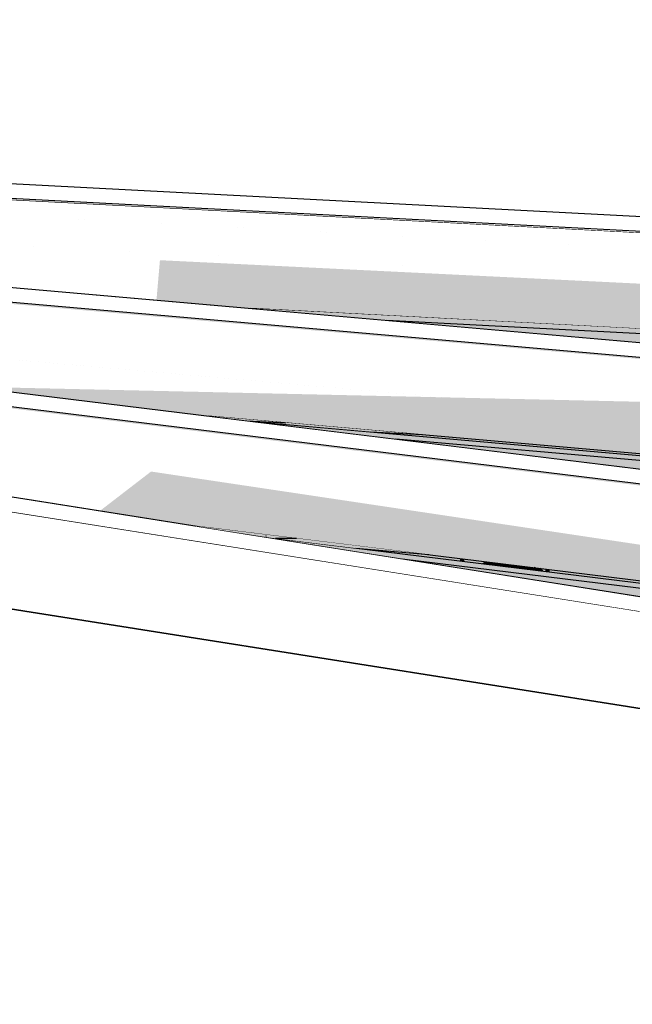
# Model space of a CAD drawing. Header units: millimetres. Extents: x -1815455 to -1797936, y -2993 to 6528.
# Tile 31 of 33: x -1805418 to -1804162, y 4106 to 6124. Entities that reach past the tile are written whole.
import ezdxf

# ---------------------------------------------------------------- set-up
doc = ezdxf.new("R2010")
doc.units = ezdxf.units.MM
doc.header["$MEASUREMENT"] = 0
doc.linetypes.add('Wipeout_Contour', pattern=[1000, 0, -1000])
for name, color, linetype in [('2 - ČÁRA HLAVNÍ.2D', 7, 'Continuous'), ('3 - SVĚTLA.3D', 7, 'Continuous'), ('4 - PRVKY KLEMPÍŘSKÉ.3D', 7, 'Continuous'), ('4 - PRVKY ZÁMEČNICKÉ.3D', 7, 'Continuous'), ('4 - STŘEŠNÍ KRYTINA.3D', 7, 'Continuous'), ('Nové_4 - ZDIVO - STĚNY NENOSNÉ.3D', 7, 'Continuous'), ('Výplně - Povrchové', 7, 'Continuous'), ('Výplně – Řezové', 7, 'Continuous')]:
    doc.layers.add(name, color=color, linetype=linetype)

# ---------------------------------------------------------------- blocks, each defined once
blk = doc.blocks.new('Řez_9', base_point=(-1118812.4, 0))
at = {"color": 254, "linetype": 'Wipeout_Contour', "lineweight": 0, "ltscale": 7226991.559848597}
blk.add_wipeout([(-1803379.4, 5647.6), (-1810567.7, 6024.3), (-1809625.8, 5941.9), (-1803381.1, 5614.7)], dxfattribs=at).dxf.layer = 'Výplně - Povrchové'
at = {"color": 254, "linetype": 'Wipeout_Contour', "lineweight": 0, "ltscale": 7221946.49431219}
blk.add_wipeout([(-1803384.3, 5554.7), (-1807913.1, 5792.1), (-1807228, 5732.2), (-1803385.5, 5530.8)], dxfattribs=at).dxf.layer = 'Výplně - Povrchové'
at = {"color": 254, "linetype": 'Wipeout_Contour', "lineweight": 0, "ltscale": 7224340.89911688}
blk.add_wipeout([(-1809625.8, 5941.9), (-1807913.1, 5792.1), (-1803384.3, 5554.7), (-1803381.1, 5614.7)], dxfattribs=at).dxf.layer = 'Výplně - Povrchové'
at = {"color": 254, "linetype": 'Wipeout_Contour', "lineweight": 0, "ltscale": 7218982.602342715}
blk.add_wipeout([(-1807228, 5732.2), (-1804944.4, 5532.4), (-1803389.7, 5450.9), (-1803385.5, 5530.8)], dxfattribs=at).dxf.layer = 'Výplně - Povrchové'
at = {"layer": '4 - STŘEŠNÍ KRYTINA.3D', "linetype": 'Continuous', "lineweight": 0, "true_color": 0x000000}
for points in [[(-1803379.4, 5647.6), (-1810567.7, 6024.3), (-1810537.9, 6021.7), (-1803379.5, 5646.6)], [(-1809626, 5941.9), (-1809625.8, 5941.9), (-1803381.1, 5614.7)], [(-1809625.8, 5941.9), (-1809625.7, 5941.9), (-1803381.1, 5614.7), (-1803384.3, 5554.7), (-1803381.1, 5614.7)], [(-1803384.3, 5554.7), (-1807913.1, 5792.1), (-1807913, 5792.1), (-1803384.3, 5554.7), (-1803385.5, 5530.8)], [(-1803389.7, 5450.9), (-1804944.5, 5532.4), (-1804944.4, 5532.4)]]:
    blk.add_hatch(color=18, dxfattribs=at).paths.add_polyline_path(points)
at = {"layer": '4 - STŘEŠNÍ KRYTINA.3D', "color": 181, "linetype": 'Continuous', "lineweight": 30, "true_color": 0x9e3eff}
for p, q in [((-1810567.8, 6024.3), (-1803379.4, 5647.6)), ((-1804944.4, 5532.4), (-1803495.5, 5456.4))]:
    blk.add_line(p, q, dxfattribs=at)
blk = doc.blocks.new('Řez_11', base_point=(-1118812.4, 0))
at = {"color": 254, "linetype": 'Wipeout_Contour', "lineweight": 0, "ltscale": 10843999.04813605}
blk.add_wipeout([(-1810636.9, 6000.3), (-1810634, 5999.9), (-1803383.6, 5365.6), (-1803383.7, 5365.7), (-1805929.4, 5588.4), (-1809977.5, 5942.6)], dxfattribs=at).dxf.layer = 'Výplně - Povrchové'
at = {"color": 254, "linetype": 'Wipeout_Contour', "lineweight": 0, "ltscale": 9030523.401245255}
blk.add_wipeout([(-1810634, 5999.9), (-1809695.5, 5884.7), (-1803384.5, 5332.5), (-1803381.8, 5362.7), (-1803383.6, 5365.6)], dxfattribs=at).dxf.layer = 'Výplně - Povrchové'
at = {"color": 254, "linetype": 'Wipeout_Contour', "lineweight": 0, "ltscale": 9025952.0111882}
blk.add_wipeout([(-1807989.1, 5675.2), (-1807306.5, 5591.4), (-1803549, 5262.6), (-1803549.6, 5263.6), (-1803516.4, 5283.9)], dxfattribs=at).dxf.layer = 'Výplně - Povrchové'
at = {"color": 254, "linetype": 'Wipeout_Contour', "lineweight": 0, "ltscale": 14438421.85958028}
blk.add_wipeout([(-1803384.5, 5332.5), (-1809695.5, 5884.7), (-1807989.1, 5675.2), (-1803516.4, 5283.9), (-1803481.4, 5305.3), (-1803465.5, 5279.4), (-1803435.8, 5276.8), (-1803386.3, 5311)], dxfattribs=at).dxf.layer = 'Výplně - Povrchové'
at = {"color": 254, "linetype": 'Wipeout_Contour', "lineweight": 0, "ltscale": 7219416.155178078}
blk.add_wipeout([(-1803549, 5262.6), (-1807306.5, 5591.4), (-1805031.3, 5312), (-1803497.1, 5177.8)], dxfattribs=at).dxf.layer = 'Výplně - Povrchové'
at = {"layer": '4 - STŘEŠNÍ KRYTINA.3D', "linetype": 'Continuous', "lineweight": 0, "true_color": 0x000000}
for points in [[(-1810636.8, 6000.3), (-1810636.7, 6000.3), (-1803383.7, 5365.7), (-1803386, 5365.9)], [(-1810634.1, 5999.9), (-1810634, 5999.9), (-1803386, 5365.8)], [(-1810634, 5999.9), (-1810530.5, 5987.2), (-1803386.2, 5362.2), (-1803382.4, 5356), (-1803381.8, 5362.7), (-1803383.6, 5365.6)], [(-1803549, 5262.6), (-1807306.5, 5591.4), (-1807306.4, 5591.3)]]:
    blk.add_hatch(color=18, dxfattribs=at).paths.add_polyline_path(points)
at = {"layer": '4 - STŘEŠNÍ KRYTINA.3D', "color": 181, "linetype": 'Continuous', "lineweight": 30, "true_color": 0x9e3eff}
for p, q in [((-1810634, 5999.9), (-1803383.6, 5365.6)), ((-1805031.3, 5312), (-1803497.1, 5177.8))]:
    blk.add_line(p, q, dxfattribs=at)
blk = doc.blocks.new('Řez_13', base_point=(-1118812.4, 0))
at = {"color": 254, "linetype": 'Wipeout_Contour', "lineweight": 0, "ltscale": 7227135.1413695}
blk.add_wipeout([(-1810633.8, 5969.6), (-1809700.6, 5821.8), (-1803385.6, 5046.5), (-1803381.6, 5079.2)], dxfattribs=at).dxf.layer = 'Výplně - Povrchové'
at = {"color": 254, "linetype": 'Wipeout_Contour', "lineweight": 0, "ltscale": 7222145.176893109}
blk.add_wipeout([(-1808002.5, 5552.9), (-1807323.3, 5445.3), (-1803395.8, 4963.1), (-1803392.9, 4986.9)], dxfattribs=at).dxf.layer = 'Výplně - Povrchové'
at = {"color": 254, "linetype": 'Wipeout_Contour', "lineweight": 0, "ltscale": 7224513.735615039}
blk.add_wipeout([(-1803385.6, 5046.5), (-1809700.6, 5821.8), (-1808002.5, 5552.9), (-1803392.9, 4986.9)], dxfattribs=at).dxf.layer = 'Výplně - Povrchové'
at = {"color": 254, "linetype": 'Wipeout_Contour', "lineweight": 0, "ltscale": 7219213.337543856}
blk.add_wipeout([(-1807323.3, 5445.3), (-1805059.2, 5086.7), (-1803405.6, 4883.7), (-1803395.8, 4963.1)], dxfattribs=at).dxf.layer = 'Výplně - Povrchové'
at = {"layer": '4 - STŘEŠNÍ KRYTINA.3D', "linetype": 'Continuous', "lineweight": 0, "true_color": 0x000000}
blk.add_hatch(color=18, dxfattribs=at).paths.add_polyline_path([(-1810633.8, 5969.6), (-1810525.9, 5952.6), (-1803382, 5075.4), (-1803381.6, 5079.2)])
at = {"layer": '4 - STŘEŠNÍ KRYTINA.3D', "color": 181, "linetype": 'Continuous', "lineweight": 30, "true_color": 0x9e3eff}
blk.add_line((-1805059.2, 5086.7), (-1803496.3, 4894.8), dxfattribs=at)
blk = doc.blocks.new('Řez_15', base_point=(-1118812.4, 0))
at = {"color": 254, "linetype": 'Wipeout_Contour', "lineweight": 0, "ltscale": 10853110.90657344}
blk.add_wipeout([(-1811592.8, 6091.2), (-1811596.1, 6070.3), (-1811592.8, 6078.5), (-1811508.5, 6044.4), (-1803386.7, 4758), (-1803381.6, 4790.6)], dxfattribs=at).dxf.layer = 'Výplně - Povrchové'
at = {"color": 254, "linetype": 'Wipeout_Contour', "lineweight": 0, "ltscale": 7229685.113142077}
blk.add_wipeout([(-1811424.1, 5970.3), (-1811433.3, 5947.4), (-1803399.9, 4675.1), (-1803396.1, 4698.8)], dxfattribs=at).dxf.layer = 'Výplně - Povrchové'
at = {"color": 254, "linetype": 'Wipeout_Contour', "lineweight": 0, "ltscale": 9041167.368107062}
blk.add_wipeout([(-1803386.7, 4758), (-1811508.5, 6044.4), (-1811410.2, 6004.7), (-1811424.1, 5970.3), (-1803396.1, 4698.8)], dxfattribs=at).dxf.layer = 'Výplně - Povrchové'
at = {"color": 254, "linetype": 'Wipeout_Contour', "lineweight": 0, "ltscale": 7229740.779285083}
blk.add_wipeout([(-1811433.3, 5947.4), (-1811464, 5871.3), (-1803412.4, 4596.1), (-1803399.9, 4675.1)], dxfattribs=at).dxf.layer = 'Výplně - Povrchové'
at = {"layer": '4 - STŘEŠNÍ KRYTINA.3D', "color": 181, "linetype": 'Continuous', "lineweight": 30, "true_color": 0x9e3eff}
for p, q in [((-1811592.8, 6091.2), (-1803381.6, 4790.6)), ((-1811387.4, 5859.2), (-1803498.3, 4609.7))]:
    blk.add_line(p, q, dxfattribs=at)
blk = doc.blocks.new('Řez_16', base_point=(-1118812.4, 0))
at = {"layer": 'Nové_4 - ZDIVO - STĚNY NENOSNÉ.3D', "color": 7, "linetype": 'Continuous', "lineweight": 30}
blk.add_line((-1803498.3, 4609.7), (-1811387.4, 5859.2), dxfattribs=at)
blk = doc.blocks.new('Řez_74', base_point=(-1118812.4, 0))
at = {"color": 254, "linetype": 'Wipeout_Contour', "lineweight": 0, "ltscale": 7216638.55496938}
blk.add_wipeout([(-1803495.5, 5456.4), (-1804944.4, 5532.4), (-1804664.7, 5507.9), (-1803500.4, 5446.9)], dxfattribs=at).dxf.layer = 'Výplně - Povrchové'
at = {"color": 254, "linetype": 'Wipeout_Contour', "lineweight": 0, "ltscale": 9024077.941578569}
blk.add_wipeout([(-1804871.8, 5298), (-1804951.8, 5302.2), (-1804925, 5298.9), (-1804699.1, 5279.2), (-1804592, 5273.6)], dxfattribs=at).dxf.layer = 'Výplně - Povrchové'
at = {"layer": '4 - PRVKY ZÁMEČNICKÉ.3D', "linetype": 'Continuous', "lineweight": 0, "true_color": 0x000000}
for points in [[(-1803495.5, 5456.4), (-1804944.4, 5532.4), (-1804664.7, 5507.9), (-1803500.4, 5446.9)], [(-1804871.8, 5298), (-1804951.8, 5302.2), (-1804925, 5298.9), (-1804699.1, 5279.2), (-1804592, 5273.6)]]:
    blk.add_hatch(color=18, dxfattribs=at).paths.add_polyline_path(points)
at = {"layer": '4 - PRVKY ZÁMEČNICKÉ.3D', "color": 181, "linetype": 'Continuous', "lineweight": 30, "true_color": 0x9e3eff}
blk.add_line((-1804699.1, 5279.2), (-1804592, 5273.6), dxfattribs=at)
at = {"color": 254, "linetype": 'Wipeout_Contour', "lineweight": 0, "ltscale": 5411710.489767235}
blk.add_wipeout([(-1803500.4, 5446.9), (-1804664.7, 5507.9), (-1803520.2, 5407.8)], dxfattribs=at).dxf.layer = 'Výplně - Povrchové'
at = {"color": 254, "linetype": 'Wipeout_Contour', "lineweight": 0, "ltscale": 5414878.315861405}
blk.add_wipeout([(-1804871.8, 5298), (-1805031.3, 5312), (-1804951.8, 5302.2)], dxfattribs=at).dxf.layer = 'Výplně - Povrchové'
at = {"layer": '4 - PRVKY ZÁMEČNICKÉ.3D', "linetype": 'Continuous', "lineweight": 0, "true_color": 0x000000}
for points in [[(-1803500.4, 5446.9), (-1804664.7, 5507.9), (-1803520.2, 5407.8)], [(-1804871.8, 5298), (-1805031.3, 5312), (-1804951.8, 5302.2)]]:
    blk.add_hatch(color=18, dxfattribs=at).paths.add_polyline_path(points)
at = {"layer": '4 - PRVKY ZÁMEČNICKÉ.3D', "color": 181, "linetype": 'Continuous', "lineweight": 30, "true_color": 0x9e3eff}
for p, q in [((-1804664.7, 5507.9), (-1803500.4, 5446.9)), ((-1804951.8, 5302.2), (-1804871.8, 5298))]:
    blk.add_line(p, q, dxfattribs=at)
blk = doc.blocks.new('Řez_76', base_point=(-1118812.4, 0))
at = {"color": 254, "linetype": 'Wipeout_Contour', "lineweight": 0, "ltscale": 7216595.758658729}
blk.add_wipeout([(-1804925, 5298.9), (-1804646.3, 5264.7), (-1803499.4, 5164.4), (-1803494.7, 5173.8)], dxfattribs=at).dxf.layer = 'Výplně - Povrchové'
at = {"color": 254, "linetype": 'Wipeout_Contour', "lineweight": 0, "ltscale": 7219079.003718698}
blk.add_wipeout([(-1804850.4, 5061.1), (-1804893.4, 5061.1), (-1804728.3, 5040.8), (-1804579, 5027.8)], dxfattribs=at).dxf.layer = 'Výplně - Povrchové'
at = {"layer": '4 - PRVKY ZÁMEČNICKÉ.3D', "linetype": 'Continuous', "lineweight": 0, "true_color": 0x000000}
for points in [[(-1804925, 5298.9), (-1804646.3, 5264.7), (-1803499.4, 5164.4), (-1803494.7, 5173.8)], [(-1804850.4, 5061.1), (-1804893.4, 5061.1), (-1804728.3, 5040.8), (-1804579, 5027.8)]]:
    blk.add_hatch(color=18, dxfattribs=at).paths.add_polyline_path(points)
at = {"layer": '4 - PRVKY ZÁMEČNICKÉ.3D', "color": 181, "linetype": 'Continuous', "lineweight": 30, "true_color": 0x9e3eff}
blk.add_line((-1804728.3, 5040.8), (-1804579, 5027.8), dxfattribs=at)
at = {"color": 254, "linetype": 'Wipeout_Contour', "lineweight": 0, "ltscale": 5411687.209793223}
blk.add_wipeout([(-1803499.4, 5164.4), (-1804646.3, 5264.7), (-1803518.7, 5126.3)], dxfattribs=at).dxf.layer = 'Výplně - Povrchové'
at = {"layer": '4 - PRVKY ZÁMEČNICKÉ.3D', "linetype": 'Continuous', "lineweight": 0, "true_color": 0x000000}
blk.add_hatch(color=18, dxfattribs=at).paths.add_polyline_path([(-1803499.4, 5164.4), (-1804646.3, 5264.7), (-1803518.7, 5126.3)])
at = {"layer": '4 - PRVKY ZÁMEČNICKÉ.3D', "color": 181, "linetype": 'Continuous', "lineweight": 30, "true_color": 0x9e3eff}
for p, q in [((-1804925, 5298.9), (-1803494.7, 5173.8)), ((-1804646.3, 5264.7), (-1803499.4, 5164.4))]:
    blk.add_line(p, q, dxfattribs=at)
blk = doc.blocks.new('Řez_78', base_point=(-1118812.4, 0))
at = {"color": 254, "linetype": 'Wipeout_Contour', "lineweight": 0, "ltscale": 7216562.421700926}
blk.add_wipeout([(-1804911.2, 5063.3), (-1804633.9, 5019.3), (-1803497.3, 4879.8), (-1803492.6, 4889.1)], dxfattribs=at).dxf.layer = 'Výplně - Povrchové'
at = {"layer": '4 - PRVKY ZÁMEČNICKÉ.3D', "linetype": 'Continuous', "lineweight": 0, "true_color": 0x000000}
blk.add_hatch(color=18, dxfattribs=at).paths.add_polyline_path([(-1804911.2, 5063.3), (-1804633.9, 5019.3), (-1803497.3, 4879.8), (-1803492.6, 4889.1)])
at = {"color": 254, "linetype": 'Wipeout_Contour', "lineweight": 0, "ltscale": 5411667.773022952}
blk.add_wipeout([(-1803497.3, 4879.8), (-1804633.9, 5019.3), (-1803516.1, 4842.3)], dxfattribs=at).dxf.layer = 'Výplně - Povrchové'
at = {"layer": '4 - PRVKY ZÁMEČNICKÉ.3D', "linetype": 'Continuous', "lineweight": 0, "true_color": 0x000000}
blk.add_hatch(color=18, dxfattribs=at).paths.add_polyline_path([(-1803497.3, 4879.8), (-1804633.9, 5019.3), (-1803516.1, 4842.3)])
at = {"layer": '4 - PRVKY ZÁMEČNICKÉ.3D', "color": 181, "linetype": 'Continuous', "lineweight": 30, "true_color": 0x9e3eff}
for p, q in [((-1804911.2, 5063.3), (-1803492.6, 4889.1)), ((-1804633.9, 5019.3), (-1803497.3, 4879.8))]:
    blk.add_line(p, q, dxfattribs=at)
blk = doc.blocks.new('Řez_83', base_point=(-1118812.4, 0))
at = {"color": 254, "linetype": 'Wipeout_Contour', "lineweight": 0, "ltscale": 14436834.61095428}
blk.add_wipeout([(-1803376.9, 5650.1), (-1810641.9, 6030.8), (-1810567.7, 6024.3), (-1803379.4, 5647.6), (-1803379.6, 5643.5), (-1803376.9, 5645.1), (-1801052.1, 1618.3), (-1801002.2, 1536.9)], dxfattribs=at).dxf.layer = 'Výplně - Povrchové'
blk = doc.blocks.new('Řez_118', base_point=(-1118812.4, 0))
at = {"color": 254, "linetype": 'Wipeout_Contour', "lineweight": 0, "ltscale": 7218066.179100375}
blk.add_wipeout([(-1804512.1, 5014.3), (-1804507.1, 5013.7), (-1804507.1, 5018.9), (-1804512.1, 5019.5)], dxfattribs=at).dxf.layer = 'Výplně - Povrchové'
at = {"color": 254, "linetype": 'Wipeout_Contour', "lineweight": 0, "ltscale": 5413059.774162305}
blk.add_wipeout([(-1804347.6, 4994.1), (-1804345.2, 4993.8), (-1804346.1, 4994.9)], dxfattribs=at).dxf.layer = 'Výplně - Povrchové'
at = {"layer": '3 - SVĚTLA.3D', "linetype": 'Continuous', "lineweight": 0, "true_color": 0x000000}
for points in [[(-1804512.1, 5014.3), (-1804507.1, 5013.7), (-1804507.1, 5018.9), (-1804512.1, 5019.5)], [(-1804347.6, 4994.1), (-1804345.2, 4993.8), (-1804346.1, 4994.9)]]:
    blk.add_hatch(color=18, dxfattribs=at).paths.add_polyline_path(points)
at = {"color": 254, "linetype": 'Wipeout_Contour', "lineweight": 0, "ltscale": 7218079.647735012}
blk.add_wipeout([(-1804513.8, 5014.5), (-1804512.1, 5014.3), (-1804512.1, 5019.5), (-1804513.8, 5019.7)], dxfattribs=at).dxf.layer = 'Výplně - Povrchové'
at = {"color": 254, "linetype": 'Wipeout_Contour', "lineweight": 0, "ltscale": 10826150.82868317}
blk.add_wipeout([(-1804352.4, 4999.9), (-1804357.3, 4997.3), (-1804355, 4995), (-1804347.6, 4994.1), (-1804346.1, 4994.9), (-1804350.8, 4999.7)], dxfattribs=at).dxf.layer = 'Výplně - Povrchové'
at = {"layer": '3 - SVĚTLA.3D', "linetype": 'Continuous', "lineweight": 0, "true_color": 0x000000}
for points in [[(-1804513.8, 5014.5), (-1804512.1, 5014.3), (-1804512.1, 5019.5), (-1804513.8, 5019.7)], [(-1804352.4, 4999.9), (-1804357.3, 4997.3), (-1804355, 4995), (-1804347.6, 4994.1), (-1804346.1, 4994.9), (-1804350.8, 4999.7)]]:
    blk.add_hatch(color=18, dxfattribs=at).paths.add_polyline_path(points)
at = {"layer": '3 - SVĚTLA.3D', "color": 181, "linetype": 'Continuous', "lineweight": 30, "true_color": 0x9e3eff}
for p, q in [((-1804513.8, 5019.7), (-1804513.8, 5014.5)), ((-1804512.1, 5014.3), (-1804512.1, 5019.5)), ((-1804507.1, 5013.7), (-1804507.1, 5018.9))]:
    blk.add_line(p, q, dxfattribs=at)
at = {"color": 254, "linetype": 'Wipeout_Contour', "lineweight": 0, "ltscale": 5413091.788641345}
blk.add_wipeout([(-1804352.4, 4999.9), (-1804361.4, 5001), (-1804357.3, 4997.3)], dxfattribs=at).dxf.layer = 'Výplně - Povrchové'
at = {"color": 254, "linetype": 'Wipeout_Contour', "lineweight": 0, "ltscale": 7217366.194899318}
blk.add_wipeout([(-1804332.1, 4997.4), (-1804337.1, 4998.1), (-1804337.1, 4992.8), (-1804332.1, 4992.2)], dxfattribs=at).dxf.layer = 'Výplně - Povrchové'
at = {"layer": '3 - SVĚTLA.3D', "linetype": 'Continuous', "lineweight": 0, "true_color": 0x000000}
for points in [[(-1804352.4, 4999.9), (-1804361.4, 5001), (-1804357.3, 4997.3)], [(-1804332.1, 4997.4), (-1804337.1, 4998.1), (-1804337.1, 4992.8), (-1804332.1, 4992.2)]]:
    blk.add_hatch(color=18, dxfattribs=at).paths.add_polyline_path(points)
at = {"color": 254, "linetype": 'Wipeout_Contour', "lineweight": 0, "ltscale": 10826192.49431842}
blk.add_wipeout([(-1804362.8, 5001.2), (-1804357.8, 4996.7), (-1804356.3, 4995.1), (-1804355, 4995), (-1804357.3, 4997.3), (-1804361.4, 5001)], dxfattribs=at).dxf.layer = 'Výplně - Povrchové'
at = {"color": 254, "linetype": 'Wipeout_Contour', "lineweight": 0, "ltscale": 7217379.663493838}
blk.add_wipeout([(-1804338.9, 4993), (-1804337.1, 4992.8), (-1804337.1, 4998.1), (-1804338.9, 4998.3)], dxfattribs=at).dxf.layer = 'Výplně - Povrchové'
at = {"layer": '3 - SVĚTLA.3D', "linetype": 'Continuous', "lineweight": 0, "true_color": 0x000000}
for points in [[(-1804362.8, 5001.2), (-1804357.8, 4996.7), (-1804356.3, 4995.1), (-1804355, 4995), (-1804357.3, 4997.3), (-1804361.4, 5001)], [(-1804338.9, 4993), (-1804337.1, 4992.8), (-1804337.1, 4998.1), (-1804338.9, 4998.3)]]:
    blk.add_hatch(color=18, dxfattribs=at).paths.add_polyline_path(points)
at = {"layer": '3 - SVĚTLA.3D', "color": 181, "linetype": 'Continuous', "lineweight": 30, "true_color": 0x9e3eff}
for p, q in [((-1804345.2, 4993.8), (-1804346.1, 4994.9)), ((-1804338.9, 4998.3), (-1804338.9, 4993)), ((-1804337.1, 4992.8), (-1804337.1, 4998.1)), ((-1804332.1, 4992.2), (-1804332.1, 4997.4))]:
    blk.add_line(p, q, dxfattribs=at)
at = {"color": 254, "linetype": 'Wipeout_Contour', "lineweight": 0, "ltscale": 7217457.539292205}
blk.add_wipeout([(-1804358.5, 4996.3), (-1804357.5, 4995.3), (-1804356.3, 4995.1), (-1804357.8, 4996.7)], dxfattribs=at).dxf.layer = 'Výplně - Povrchové'
at = {"layer": '3 - SVĚTLA.3D', "linetype": 'Continuous', "lineweight": 0, "true_color": 0x000000}
blk.add_hatch(color=18, dxfattribs=at).paths.add_polyline_path([(-1804358.5, 4996.3), (-1804357.5, 4995.3), (-1804356.3, 4995.1), (-1804357.8, 4996.7)])
at = {"color": 254, "linetype": 'Wipeout_Contour', "lineweight": 0, "ltscale": 9021836.879387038}
blk.add_wipeout([(-1804364, 5001.4), (-1804358.7, 4996.6), (-1804358.5, 4996.3), (-1804357.8, 4996.7), (-1804362.8, 5001.2)], dxfattribs=at).dxf.layer = 'Výplně - Povrchové'
at = {"layer": '3 - SVĚTLA.3D', "linetype": 'Continuous', "lineweight": 0, "true_color": 0x000000}
blk.add_hatch(color=18, dxfattribs=at).paths.add_polyline_path([(-1804364, 5001.4), (-1804358.7, 4996.6), (-1804358.5, 4996.3), (-1804357.8, 4996.7), (-1804362.8, 5001.2)])
at = {"color": 254, "linetype": 'Wipeout_Contour', "lineweight": 0, "ltscale": 5413097.477736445}
blk.add_wipeout([(-1804358.7, 4996.6), (-1804360.4, 4995.6), (-1804357.5, 4995.3)], dxfattribs=at).dxf.layer = 'Výplně - Povrchové'
at = {"layer": '3 - SVĚTLA.3D', "linetype": 'Continuous', "lineweight": 0, "true_color": 0x000000}
blk.add_hatch(color=18, dxfattribs=at).paths.add_polyline_path([(-1804358.7, 4996.6), (-1804360.4, 4995.6), (-1804357.5, 4995.3)])
at = {"color": 254, "linetype": 'Wipeout_Contour', "lineweight": 0, "ltscale": 9021856.09117572}
blk.add_wipeout([(-1804372.9, 4997.2), (-1804360.4, 4995.6), (-1804358.7, 4996.6), (-1804364, 5001.4), (-1804364.9, 5001.5)], dxfattribs=at).dxf.layer = 'Výplně - Povrchové'
at = {"layer": '3 - SVĚTLA.3D', "linetype": 'Continuous', "lineweight": 0, "true_color": 0x000000}
blk.add_hatch(color=18, dxfattribs=at).paths.add_polyline_path([(-1804372.9, 4997.2), (-1804360.4, 4995.6), (-1804358.7, 4996.6), (-1804364, 5001.4), (-1804364.9, 5001.5)])
at = {"layer": '3 - SVĚTLA.3D', "color": 181, "linetype": 'Continuous', "lineweight": 30, "true_color": 0x9e3eff}
blk.add_line((-1804346.1, 4994.9), (-1804350.8, 4999.7), dxfattribs=at)
at = {"color": 254, "linetype": 'Wipeout_Contour', "lineweight": 0, "ltscale": 7217527.150461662}
blk.add_wipeout([(-1804376.9, 5002.9), (-1804384.9, 4998.6), (-1804372.9, 4997.2), (-1804364.9, 5001.5)], dxfattribs=at).dxf.layer = 'Výplně - Povrchové'
at = {"layer": '3 - SVĚTLA.3D', "linetype": 'Continuous', "lineweight": 0, "true_color": 0x000000}
blk.add_hatch(color=18, dxfattribs=at).paths.add_polyline_path([(-1804376.9, 5002.9), (-1804384.9, 4998.6), (-1804372.9, 4997.2), (-1804364.9, 5001.5)])
at = {"layer": '3 - SVĚTLA.3D', "color": 181, "linetype": 'Continuous', "lineweight": 30, "true_color": 0x9e3eff}
for p, q in [((-1804358.7, 4996.6), (-1804364, 5001.4)), ((-1804357.8, 4996.7), (-1804362.8, 5001.2)), ((-1804357.3, 4997.3), (-1804361.4, 5001)), ((-1804357.5, 4995.3), (-1804358.7, 4996.6)), ((-1804356.3, 4995.1), (-1804357.8, 4996.7)), ((-1804355, 4995), (-1804357.3, 4997.3))]:
    blk.add_line(p, q, dxfattribs=at)
at = {"color": 254, "linetype": 'Wipeout_Contour', "lineweight": 0, "ltscale": 7217574.049202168}
blk.add_wipeout([(-1804388.3, 5004.3), (-1804396.3, 5000.1), (-1804384.9, 4998.6), (-1804376.9, 5002.9)], dxfattribs=at).dxf.layer = 'Výplně - Povrchové'
at = {"layer": '3 - SVĚTLA.3D', "linetype": 'Continuous', "lineweight": 0, "true_color": 0x000000}
blk.add_hatch(color=18, dxfattribs=at).paths.add_polyline_path([(-1804388.3, 5004.3), (-1804396.3, 5000.1), (-1804384.9, 4998.6), (-1804376.9, 5002.9)])
at = {"color": 254, "linetype": 'Wipeout_Contour', "lineweight": 0, "ltscale": 7217618.691507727}
blk.add_wipeout([(-1804399.2, 5005.7), (-1804407.2, 5001.4), (-1804396.3, 5000.1), (-1804388.3, 5004.3)], dxfattribs=at).dxf.layer = 'Výplně - Povrchové'
at = {"layer": '3 - SVĚTLA.3D', "linetype": 'Continuous', "lineweight": 0, "true_color": 0x000000}
blk.add_hatch(color=18, dxfattribs=at).paths.add_polyline_path([(-1804399.2, 5005.7), (-1804407.2, 5001.4), (-1804396.3, 5000.1), (-1804388.3, 5004.3)])
at = {"color": 254, "linetype": 'Wipeout_Contour', "lineweight": 0, "ltscale": 7217660.802065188}
blk.add_wipeout([(-1804409.4, 5006.9), (-1804417.4, 5002.6), (-1804407.2, 5001.4), (-1804399.2, 5005.7)], dxfattribs=at).dxf.layer = 'Výplně - Povrchové'
at = {"layer": '3 - SVĚTLA.3D', "linetype": 'Continuous', "lineweight": 0, "true_color": 0x000000}
blk.add_hatch(color=18, dxfattribs=at).paths.add_polyline_path([(-1804409.4, 5006.9), (-1804417.4, 5002.6), (-1804407.2, 5001.4), (-1804399.2, 5005.7)])
at = {"color": 254, "linetype": 'Wipeout_Contour', "lineweight": 0, "ltscale": 7217700.121249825}
blk.add_wipeout([(-1804418.8, 5008.1), (-1804426.8, 5003.8), (-1804417.4, 5002.6), (-1804409.4, 5006.9)], dxfattribs=at).dxf.layer = 'Výplně - Povrchové'
at = {"layer": '3 - SVĚTLA.3D', "linetype": 'Continuous', "lineweight": 0, "true_color": 0x000000}
blk.add_hatch(color=18, dxfattribs=at).paths.add_polyline_path([(-1804418.8, 5008.1), (-1804426.8, 5003.8), (-1804417.4, 5002.6), (-1804409.4, 5006.9)])
at = {"layer": '3 - SVĚTLA.3D', "color": 7, "linetype": 'Continuous', "lineweight": 0}
blk.add_point((-1804401.4, 5000.8), dxfattribs=at)
at = {"color": 254, "linetype": 'Wipeout_Contour', "lineweight": 0, "ltscale": 7217736.406640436}
blk.add_wipeout([(-1804427.5, 5009.2), (-1804435.5, 5004.9), (-1804426.8, 5003.8), (-1804418.8, 5008.1)], dxfattribs=at).dxf.layer = 'Výplně - Povrchové'
at = {"layer": '3 - SVĚTLA.3D', "linetype": 'Continuous', "lineweight": 0, "true_color": 0x000000}
blk.add_hatch(color=18, dxfattribs=at).paths.add_polyline_path([(-1804427.5, 5009.2), (-1804435.5, 5004.9), (-1804426.8, 5003.8), (-1804418.8, 5008.1)])
at = {"color": 254, "linetype": 'Wipeout_Contour', "lineweight": 0, "ltscale": 7217769.434517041}
blk.add_wipeout([(-1804435.3, 5010.1), (-1804443.3, 5005.8), (-1804435.5, 5004.9), (-1804427.5, 5009.2)], dxfattribs=at).dxf.layer = 'Výplně - Povrchové'
at = {"layer": '3 - SVĚTLA.3D', "linetype": 'Continuous', "lineweight": 0, "true_color": 0x000000}
blk.add_hatch(color=18, dxfattribs=at).paths.add_polyline_path([(-1804435.3, 5010.1), (-1804443.3, 5005.8), (-1804435.5, 5004.9), (-1804427.5, 5009.2)])
at = {"color": 254, "linetype": 'Wipeout_Contour', "lineweight": 0, "ltscale": 7217799.001255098}
blk.add_wipeout([(-1804442.3, 5011), (-1804450.3, 5006.7), (-1804443.3, 5005.8), (-1804435.3, 5010.1)], dxfattribs=at).dxf.layer = 'Výplně - Povrchové'
at = {"layer": '3 - SVĚTLA.3D', "linetype": 'Continuous', "lineweight": 0, "true_color": 0x000000}
blk.add_hatch(color=18, dxfattribs=at).paths.add_polyline_path([(-1804442.3, 5011), (-1804450.3, 5006.7), (-1804443.3, 5005.8), (-1804435.3, 5010.1)])
at = {"color": 254, "linetype": 'Wipeout_Contour', "lineweight": 0, "ltscale": 7217824.924573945}
blk.add_wipeout([(-1804456.3, 5007.4), (-1804450.3, 5006.7), (-1804442.3, 5011), (-1804448.3, 5011.7)], dxfattribs=at).dxf.layer = 'Výplně - Povrchové'
at = {"layer": '3 - SVĚTLA.3D', "linetype": 'Continuous', "lineweight": 0, "true_color": 0x000000}
blk.add_hatch(color=18, dxfattribs=at).paths.add_polyline_path([(-1804456.3, 5007.4), (-1804450.3, 5006.7), (-1804442.3, 5011), (-1804448.3, 5011.7)])
at = {"color": 254, "linetype": 'Wipeout_Contour', "lineweight": 0, "ltscale": 7217847.044623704}
blk.add_wipeout([(-1804461.3, 5008), (-1804456.3, 5007.4), (-1804448.3, 5011.7), (-1804453.3, 5012.3)], dxfattribs=at).dxf.layer = 'Výplně - Povrchové'
at = {"layer": '3 - SVĚTLA.3D', "linetype": 'Continuous', "lineweight": 0, "true_color": 0x000000}
blk.add_hatch(color=18, dxfattribs=at).paths.add_polyline_path([(-1804461.3, 5008), (-1804456.3, 5007.4), (-1804448.3, 5011.7), (-1804453.3, 5012.3)])
at = {"color": 254, "linetype": 'Wipeout_Contour', "lineweight": 0, "ltscale": 7217865.225055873}
blk.add_wipeout([(-1804457.4, 5012.8), (-1804465.4, 5008.5), (-1804461.3, 5008), (-1804453.3, 5012.3)], dxfattribs=at).dxf.layer = 'Výplně - Povrchové'
at = {"layer": '3 - SVĚTLA.3D', "linetype": 'Continuous', "lineweight": 0, "true_color": 0x000000}
blk.add_hatch(color=18, dxfattribs=at).paths.add_polyline_path([(-1804457.4, 5012.8), (-1804465.4, 5008.5), (-1804461.3, 5008), (-1804453.3, 5012.3)])
at = {"layer": '3 - SVĚTLA.3D', "color": 7, "linetype": 'Continuous', "lineweight": 0}
blk.add_point((-1804444.7, 5007.5), dxfattribs=at)
at = {"color": 254, "linetype": 'Wipeout_Contour', "lineweight": 0, "ltscale": 7217879.353774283}
blk.add_wipeout([(-1804460.4, 5013.2), (-1804468.4, 5008.9), (-1804465.4, 5008.5), (-1804457.4, 5012.8)], dxfattribs=at).dxf.layer = 'Výplně - Povrchové'
at = {"layer": '3 - SVĚTLA.3D', "linetype": 'Continuous', "lineweight": 0, "true_color": 0x000000}
blk.add_hatch(color=18, dxfattribs=at).paths.add_polyline_path([(-1804460.4, 5013.2), (-1804468.4, 5008.9), (-1804465.4, 5008.5), (-1804457.4, 5012.8)])
at = {"color": 254, "linetype": 'Wipeout_Contour', "lineweight": 0, "ltscale": 7217889.343646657}
blk.add_wipeout([(-1804470.4, 5009.1), (-1804468.4, 5008.9), (-1804460.4, 5013.2), (-1804462.4, 5013.4)], dxfattribs=at).dxf.layer = 'Výplně - Povrchové'
at = {"layer": '3 - SVĚTLA.3D', "linetype": 'Continuous', "lineweight": 0, "true_color": 0x000000}
blk.add_hatch(color=18, dxfattribs=at).paths.add_polyline_path([(-1804470.4, 5009.1), (-1804468.4, 5008.9), (-1804460.4, 5013.2), (-1804462.4, 5013.4)])
at = {"color": 254, "linetype": 'Wipeout_Contour', "lineweight": 0, "ltscale": 7217895.133103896}
blk.add_wipeout([(-1804463.3, 5013.5), (-1804471.3, 5009.3), (-1804470.4, 5009.1), (-1804462.4, 5013.4)], dxfattribs=at).dxf.layer = 'Výplně - Povrchové'
at = {"layer": '3 - SVĚTLA.3D', "linetype": 'Continuous', "lineweight": 0, "true_color": 0x000000}
blk.add_hatch(color=18, dxfattribs=at).paths.add_polyline_path([(-1804463.3, 5013.5), (-1804471.3, 5009.3), (-1804470.4, 5009.1), (-1804462.4, 5013.4)])
at = {"layer": '3 - SVĚTLA.3D', "color": 7, "linetype": 'Continuous', "lineweight": 0}
blk.add_point((-1804466.4, 5010.5), dxfattribs=at)
blk = doc.blocks.new('Řez_119', base_point=(-1118812.4, 0))
at = {"color": 254, "linetype": 'Wipeout_Contour', "lineweight": 0, "ltscale": 7219743.206200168}
blk.add_wipeout([(-1805059.2, 5086.7), (-1804911.2, 5063.3), (-1804893.4, 5061.1), (-1804850.4, 5061.1)], dxfattribs=at).dxf.layer = 'Výplně - Povrchové'
at = {"layer": '3 - SVĚTLA.3D', "linetype": 'Continuous', "lineweight": 0, "true_color": 0x000000}
blk.add_hatch(color=18, dxfattribs=at).paths.add_polyline_path([(-1805059.2, 5086.7), (-1804911.2, 5063.3), (-1804893.4, 5061.1), (-1804850.4, 5061.1)])
at = {"layer": '3 - SVĚTLA.3D', "color": 181, "linetype": 'Continuous', "lineweight": 30, "true_color": 0x9e3eff}
blk.add_line((-1804850.4, 5061.1), (-1804893.4, 5061.1), dxfattribs=at)
at = {"layer": '3 - SVĚTLA.3D', "color": 7, "linetype": 'Continuous', "lineweight": 0}
blk.add_point((-1804912.4, 5066.2), dxfattribs=at)
blk = doc.blocks.new('Řez_121', base_point=(-1118812.4, 0))
at = {"color": 254, "linetype": 'Wipeout_Contour', "lineweight": 0, "ltscale": 5424689.345129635}
blk.add_wipeout([(-1803376.9, 5650.1), (-1810642.1, 6030.8), (-1810641.9, 6030.8)], dxfattribs=at).dxf.layer = 'Výplně - Povrchové'
blk = doc.blocks.new('Řez_128', base_point=(-1118812.4, 0))
at = {"color": 254, "linetype": 'Wipeout_Contour', "lineweight": 0, "ltscale": 9040403.294184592}
blk.add_wipeout([(-1803358.9, 5679.2), (-1811490.7, 6105.4), (-1811486.8, 6104.7), (-1810642.1, 6030.8), (-1803376.8, 5650.1)], dxfattribs=at).dxf.layer = 'Výplně - Povrchové'
at = {"layer": '4 - PRVKY KLEMPÍŘSKÉ.3D', "color": 181, "linetype": 'Continuous', "lineweight": 30, "true_color": 0x9e3eff}
for p, q in [((-1811490.7, 6105.4), (-1803358.9, 5679.2)), ((-1810642.1, 6030.8), (-1803376.8, 5650.1))]:
    blk.add_line(p, q, dxfattribs=at)
blk = doc.blocks.new('Řez_129', base_point=(-1118812.4, 0))
at = {"color": 254, "linetype": 'Wipeout_Contour', "lineweight": 0, "ltscale": 9040403.081080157}
blk.add_wipeout([(-1803366, 5394.3), (-1811486.8, 6104.7), (-1811483.6, 6104.2), (-1810636.9, 6000.3), (-1803383.7, 5365.7)], dxfattribs=at).dxf.layer = 'Výplně - Povrchové'
at = {"layer": '4 - PRVKY KLEMPÍŘSKÉ.3D', "color": 181, "linetype": 'Continuous', "lineweight": 30, "true_color": 0x9e3eff}
for p, q in [((-1811486.8, 6104.7), (-1803366, 5394.3)), ((-1810636.9, 6000.3), (-1803383.7, 5365.7))]:
    blk.add_line(p, q, dxfattribs=at)
blk = doc.blocks.new('Řez_130', base_point=(-1118812.4, 0))
at = {"color": 254, "linetype": 'Wipeout_Contour', "lineweight": 0, "ltscale": 9033078.542959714}
blk.add_wipeout([(-1803356.4, 5106.3), (-1811483.6, 6104.2), (-1811482.9, 6104.1), (-1803356.6, 5106.3), (-1803356.5, 5106.2)], dxfattribs=at).dxf.layer = 'Výplně - Povrchové'
at = {"layer": '4 - PRVKY KLEMPÍŘSKÉ.3D', "color": 181, "linetype": 'Continuous', "lineweight": 30, "true_color": 0x9e3eff}
blk.add_line((-1811483.6, 6104.2), (-1803356.4, 5106.3), dxfattribs=at)
blk = doc.blocks.new('Řez_131', base_point=(-1118812.4, 0))
at = {"color": 254, "linetype": 'Wipeout_Contour', "lineweight": 0, "ltscale": 7228881.953993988}
blk.add_wipeout([(-1803356.6, 5106.3), (-1811482.9, 6104.1), (-1810633.8, 5969.6), (-1803374.1, 5078.3)], dxfattribs=at).dxf.layer = 'Výplně - Povrchové'
at = {"layer": '4 - PRVKY KLEMPÍŘSKÉ.3D', "color": 181, "linetype": 'Continuous', "lineweight": 30, "true_color": 0x9e3eff}
for p, q in [((-1811482.9, 6104.1), (-1803356.6, 5106.3)), ((-1810633.8, 5969.6), (-1803374.1, 5078.3))]:
    blk.add_line(p, q, dxfattribs=at)
blk = doc.blocks.new('Řez_132', base_point=(-1118812.4, 0))
at = {"color": 254, "linetype": 'Wipeout_Contour', "lineweight": 0, "ltscale": 7229948.942148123}
blk.add_wipeout([(-1803351.5, 4816.2), (-1811607.1, 6123.8), (-1811588.2, 6090.4), (-1803368.8, 4788.6)], dxfattribs=at).dxf.layer = 'Výplně - Povrchové'
at = {"layer": '4 - PRVKY KLEMPÍŘSKÉ.3D', "color": 181, "linetype": 'Continuous', "lineweight": 30, "true_color": 0x9e3eff}
blk.add_line((-1811607.1, 6123.8), (-1803351.5, 4816.2), dxfattribs=at)

msp = doc.modelspace()

# ---------------------------------------------------------------- block references
at = {"layer": '4 - STŘEŠNÍ KRYTINA.3D', "lineweight": 0}
msp.add_blockref('Řez_9', (-1118812.4, 0), dxfattribs=at)

# ---------------------------------------------------------------- next in the draw order: block references
msp.add_blockref('Řez_11', (-1118812.4, 0), dxfattribs=at)

# ---------------------------------------------------------------- next in the draw order: block references
msp.add_blockref('Řez_13', (-1118812.4, 0), dxfattribs=at)

# ---------------------------------------------------------------- next in the draw order: block references
msp.add_blockref('Řez_15', (-1118812.4, 0), dxfattribs=at)

# ---------------------------------------------------------------- next in the draw order: block references
at = {"layer": 'Nové_4 - ZDIVO - STĚNY NENOSNÉ.3D', "lineweight": 0}
msp.add_blockref('Řez_16', (-1118812.4, 0), dxfattribs=at)

# ---------------------------------------------------------------- next in the draw order: block references
at = {"layer": '4 - PRVKY ZÁMEČNICKÉ.3D', "lineweight": 0}
msp.add_blockref('Řez_74', (-1118812.4, 0), dxfattribs=at)

# ---------------------------------------------------------------- next in the draw order: block references
msp.add_blockref('Řez_76', (-1118812.4, 0), dxfattribs=at)

# ---------------------------------------------------------------- next in the draw order: block references
msp.add_blockref('Řez_78', (-1118812.4, 0), dxfattribs=at)

# ---------------------------------------------------------------- next in the draw order: block references
at = {"layer": '4 - PRVKY KLEMPÍŘSKÉ.3D', "lineweight": 0}
msp.add_blockref('Řez_83', (-1118812.4, 0), dxfattribs=at)

# ---------------------------------------------------------------- next in the draw order: block references
at = {"layer": '3 - SVĚTLA.3D', "lineweight": 0}
for name in ['Řez_119', 'Řez_118']:
    msp.add_blockref(name, (-1118812.4, 0), dxfattribs=at)
at = {"layer": '4 - PRVKY KLEMPÍŘSKÉ.3D', "lineweight": 0}
msp.add_blockref('Řez_121', (-1118812.4, 0), dxfattribs=at)

# ---------------------------------------------------------------- next in the draw order: block references
msp.add_blockref('Řez_128', (-1118812.4, 0), dxfattribs=at)

# ---------------------------------------------------------------- next in the draw order: block references
msp.add_blockref('Řez_129', (-1118812.4, 0), dxfattribs=at)

# ---------------------------------------------------------------- next in the draw order: block references
msp.add_blockref('Řez_130', (-1118812.4, 0), dxfattribs=at)

# ---------------------------------------------------------------- next in the draw order: block references
msp.add_blockref('Řez_131', (-1118812.4, 0), dxfattribs=at)

# ---------------------------------------------------------------- next in the draw order: block references
msp.add_blockref('Řez_132', (-1118812.4, 0), dxfattribs=at)

# ---------------------------------------------------------------- next in the draw order: hatches: boundary and pattern name
at = {"layer": 'Výplně – Řezové', "linetype": 'Continuous', "lineweight": 0, "true_color": 0xffffff}
for points in [[(-1805137.2, 5549.2), (-1803366, 5394.3), (-1803210.6, 5140.7), (-1803306.6, 5430.7), (-1803423.4, 5547.6), (-1805130.1, 5631)], [(-1805518.9, 5371.8), (-1803356.4, 5106.3), (-1803181.5, 4837.2), (-1803381.7, 5323.8)], [(-1805253, 5117.4), (-1803351.5, 4816.2), (-1803315, 4923.8), (-1805148.3, 5198)]]:
    msp.add_hatch(color=7, dxfattribs=at).paths.add_polyline_path(points)

# ---------------------------------------------------------------- next in the draw order: linework, layer by layer
at = {"layer": '2 - ČÁRA HLAVNÍ.2D', "color": 181, "linetype": 'Continuous', "lineweight": 30, "true_color": 0x9e3eff}
for p, q in [((-1805291.4, 5562.7), (-1803366, 5394.3)), ((-1805678.5, 5391.4), (-1803356.4, 5106.3)), ((-1805402.5, 5141.1), (-1803351.5, 4816.2))]:
    msp.add_line(p, q, dxfattribs=at)

doc.saveas('drawing.dxf')
